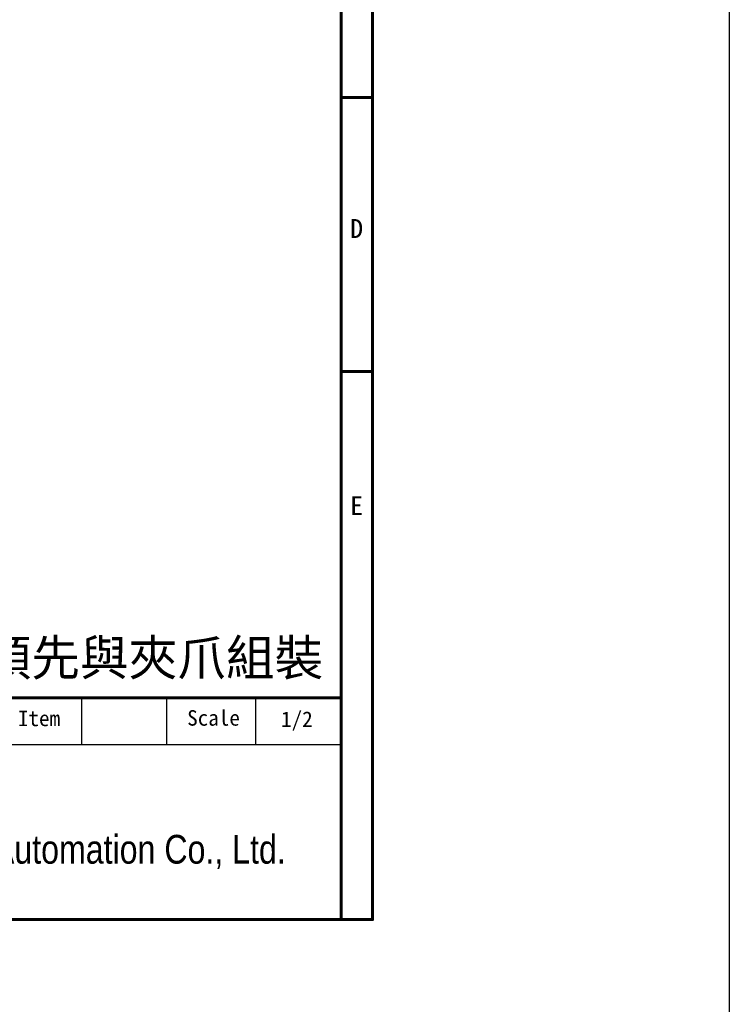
# Model space of a CAD drawing. Header units: inches. Extents: x 0 to 5766, y -2164 to 1330.
# Tile 212 of 217: x 5646 to 5766, y -210 to -45. Entities that reach past the tile are written whole.
import ezdxf
from ezdxf.enums import TextEntityAlignment as Align

# ---------------------------------------------------------------- set-up
doc = ezdxf.new("R2010")
doc.units = ezdxf.units.IN
doc.header["$MEASUREMENT"] = 0
doc.linetypes.add('SLD-實線', pattern=[0])
doc.layers.add('AM_0', color=7, linetype='Continuous', lineweight=30)
doc.layers.add('BORDER', color=7, linetype='Continuous')
doc.layers.add('圖框', color=7, linetype='SLD-實線')
doc.styles.add('SEACAD_arial_ttf', font='arial.ttf', dxfattribs={"height": 0.2})
doc.styles.get("Standard").update_dxf_attribs({"font": 'arial.ttf'})
doc.styles.add('標題欄', font='txt')

# ---------------------------------------------------------------- blocks, each defined once
blk = doc.blocks.new('A4-英文圖框-橫式')
at = {"layer": 'BORDER', "color": 123, "linetype": 'Continuous', "lineweight": 60, "ltscale": 25.4}
for p, q in [((2549.79, 183.5), (2549.79, -95.06)), ((2549.79, 43.16), (2555.09, 43.16)), ((2549.79, -2.91), (2555.09, -2.91)), ((2151.7, -57.78), (2549.79, -57.78))]:
    blk.add_line(p, q, dxfattribs=at)
at = {"layer": 'BORDER', "color": 60, "linetype": 'Continuous', "ltscale": 25.4}
for p, q in [((2506.17, -65.63), (2506.17, -57.78)), ((2520.48, -65.63), (2520.48, -57.78)), ((2535.48, -65.63), (2535.48, -57.78)), ((2151.7, -65.63), (2549.79, -65.63)), ((2364.21, -95.06), (2549.79, -95.06))]:
    blk.add_line(p, q, dxfattribs=at)
at = {"layer": 'BORDER', "color": 123, "linetype": 'Continuous', "lineweight": 60, "ltscale": 25.4}
blk.add_lwpolyline([(2151.7, 188.79), (2555.09, 188.79), (2555.09, -95.06), (2151.7, -95.06)], close=True, dxfattribs=at)
at = {"color": 3, "style": '標題欄'}
for s, p in [('D', (2551.33, 19.54)), ('E', (2551.33, -27.06))]:
    blk.add_text(s, height=3.18, dxfattribs=at).set_placement(p)
at = {"color": 60, "style": '標題欄'}
for s, p in [('D', (2551.33, 19.54)), ('E', (2551.33, -27.06))]:
    blk.add_text(s, height=3.18, dxfattribs=at).set_placement(p)
at = {"layer": 'BORDER', "color": 7, "linetype": 'Continuous', "ltscale": 25.4, "style": 'SEACAD_arial_ttf', "width": 0.8}
blk.add_text('TOYO Automation Co., Ltd.', height=4.8353, dxfattribs=at).set_placement((2474.42, -80.83), align=Align.TOP_LEFT)
at = {"layer": '圖框', "style": '標題欄'}
for s, p in [('Item', (2495.44, -59.94)), ('Scale', (2523.91, -59.86))]:
    blk.add_text(s, height=2.605, dxfattribs=at).set_placement(p, align=Align.TOP_LEFT)

msp = doc.modelspace()

# ---------------------------------------------------------------- linework, layer by layer
at = {"color": 2}
msp.add_lwpolyline([(4763.887, 611.783), (5765.668, 611.783), (5765.668, -1153.638), (4763.887, -1153.638)], close=True, dxfattribs=at)

# ---------------------------------------------------------------- block references
msp.add_blockref('A4-英文圖框-橫式', (3150.581, -100.866))

# ---------------------------------------------------------------- texts
at = {"layer": 'AM_0', "insert": (5697.372, -155.65), "char_height": 6, "attachment_point": 9}
msp.add_mtext_dynamic_manual_height_columns('{\\fPMingLiU|b0|i0|c136|p18;選配板金}/{\\fPMingLiU|b0|i0|c136|p18;中繼線}/{\\fPMingLiU|b0|i0|c136|p18;束線帶請於出貨時預先與夾爪組裝}', width=218.23164, gutter_width=1, heights=[0], dxfattribs=at)
at = {"layer": '圖框', "style": '標題欄'}
msp.add_text('1/2', height=2.6053, dxfattribs=at).set_placement((5690.282, -160.934), align=Align.TOP_LEFT)

doc.saveas('drawing.dxf')
